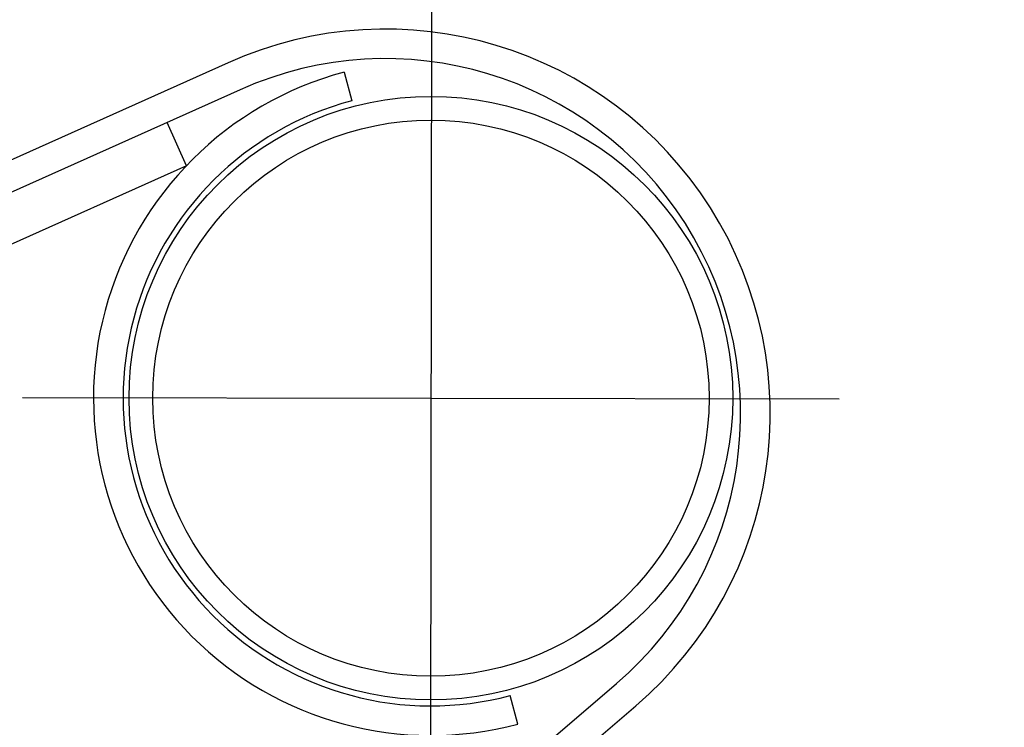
# Model space of a CAD drawing. Header units: metres. Extents: x -912764 to -454925, y -2226138 to -1112338.
# Tile 54 of 256: x -456251.559 to -456251.392, y -1113064.45 to -1113064.331. Entities that reach past the tile are written whole.
import ezdxf
from ezdxf import colors
from ezdxf.entities.mleader import LeaderData, LeaderLine
from ezdxf.math import Vec2, Vec3

# ---------------------------------------------------------------- set-up
doc = ezdxf.new("R2010")
doc.units = ezdxf.units.M
for name, pattern in [('DASHDOT2', [0.375, 0.25, -0.0625, 0, -0.0625]), ('SOLID', [0]), ('ČÁRKOVANÁ', [19.049999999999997, 12.7, -6.35])]:
    doc.linetypes.add(name, pattern=pattern)
for name, color, linetype in [('025-OSY', 4, 'DASHDOT2'), ('025-ZSvodidlo', 1, 'Continuous'), ('C3D_ZPR', 7, 'Continuous')]:
    doc.layers.add(name, color=color, linetype=linetype)
doc.layers.add('1', color=7, linetype='Continuous', lineweight=15)
doc.layers.add('_NOVÝ STAV', color=1, linetype='Continuous', lineweight=30)
doc.styles.add('Romans', font='romans.shx')
doc.styles.add('StandardUzky', font='simplex.shx', dxfattribs={"width": 0.65})
doc.styles.add('znacky', font='arial.ttf')
doc.dimstyles.new('1000', dxfattribs={"dimscale": 0.5, "dimtxt": 1, "dimasz": 0.6, "dimexe": 0.3, "dimexo": 0.5, "dimgap": 0.5, "dimtad": 1, "dimzin": 1, "dimdsep": 46, "dimtxsty": 'znacky', "dimblk": 'OBLIQUE', "dimcen": 1, "dimdle": 0.3, "dimclrd": 256, "dimclre": 256, "dimclrt": 256, "dimadec": 3, "dimazin": 0, "dimtfac": 1, "dimtmove": 0, "dimatfit": 3, "dimldrblk": 'OBLIQUE', "dimfxl": 1, "dimlwd": -1, "dimlwe": -1, "dimarcsym": 0})

# ---------------------------------------------------------------- blocks, each defined once
blk = doc.blocks.new('_Oblique')
at = {"color": 0, "linetype": 'ByBlock', "lineweight": -2}
blk.add_line((-0.5, -0.5), (0.5, 0.5), dxfattribs=at)
blk = doc.blocks.new('*D255')
at = {"layer": 'C3D_ZPR', "color": 1, "transparency": 16777216}
for p, q in [((-456251.8419254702, -1113064.401055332), (-456251.8419254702, -1113064.076055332)), ((-456251.2418126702, -1113064.401055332), (-456251.2418126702, -1113064.076055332)), ((-456251.9169254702, -1113064.151055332), (-456251.1668126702, -1113064.151055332))]:
    blk.add_line(p, q, dxfattribs=at)
at = {"layer": 'Defpoints', "color": 0, "lineweight": 50, "transparency": 16777216}
for p in [(-456251.2418126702, -1113064.151055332), (-456251.8419254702, -1113065.465551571), (-456251.2418126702, -1113065.522266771)]:
    blk.add_point(p, dxfattribs=at)
at = {"layer": 'C3D_ZPR', "color": 1, "transparency": 16777216, "xscale": 0.075, "yscale": 0.075, "zscale": 0.075, "rotation": 180}
blk.add_blockref('_Oblique', (-456251.8419254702, -1113064.151055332), dxfattribs=at)
at = {"layer": 'C3D_ZPR', "color": 1, "transparency": 16777216, "xscale": 0.075, "yscale": 0.075, "zscale": 0.075}
blk.add_blockref('_Oblique', (-456251.2418126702, -1113064.151055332), dxfattribs=at)
at = {"layer": 'C3D_ZPR', "color": 1, "transparency": 16777216, "insert": (-456251.5418690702, -1113064.001055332), "char_height": 0.2, "attachment_point": 5, "style": 'StandardUzky'}
blk.add_mtext('600', dxfattribs=at)
blk = doc.blocks.new('A$C021ef3a7')
at = {"layer": '025-OSY', "color": 1}
for p, q in [((-0.04945509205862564, 0.3915967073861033), (-0.04967942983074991, 0.2480581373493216)), ((-0.1185771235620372, 0.3171601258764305), (0.01942255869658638, 0.3169558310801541))]:
    blk.add_line(p, q, dxfattribs=at)
at = {"layer": '025-ZSvodidlo', "color": 1}
for p, q in [((-0.083837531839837, 0.3737421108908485), (-0.1744300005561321, 0.3331487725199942)), ((-0.06424844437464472, 0.3721375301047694), (-0.06296150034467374, 0.3673059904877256)), ((-0.08179300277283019, 0.3691792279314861), (-0.1723857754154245, 0.3285865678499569)), ((-0.09087826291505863, 0.3563419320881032), (-0.09414950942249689, 0.3636425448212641)), ((-0.09087826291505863, 0.3563419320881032), (-0.1644142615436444, 0.3233920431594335)), ((-0.08742879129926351, 0.2095332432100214), (-0.01820866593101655, 0.2688713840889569)), ((-0.0349061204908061, 0.2619784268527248), (-0.03619306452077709, 0.266809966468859)), ((-0.0841746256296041, 0.2057371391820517), (-0.01495450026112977, 0.2650752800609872))]:
    blk.add_line(p, q, dxfattribs=at)
for radius in [0.051, 0.051, 0.047, 0.047]:
    blk.add_circle((-0.04957728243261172, 0.3170579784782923), radius, dxfattribs=at)
for centre, radius, start, end in [((-0.05725865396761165, 0.3144246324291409), 0.065, 310.6044460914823, 114.1361182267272), ((-0.05725865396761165, 0.3144246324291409), 0.06, 310.6044460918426, 114.1361182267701), ((-0.04957728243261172, 0.3170579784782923), 0.057, 104.9151793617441, 284.9151793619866), ((-0.04957728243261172, 0.3170579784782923), 0.052, 104.9151793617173, 284.9151793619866)]:
    blk.add_arc(centre, radius, start, end, dxfattribs=at)

msp = doc.modelspace()

# ---------------------------------------------------------------- block references
at = {"layer": '_NOVÝ STAV', "linetype": 'SOLID'}
msp.add_blockref('A$C021ef3a7', (-456251.4397022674, -1113064.711524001), dxfattribs=at)

# ---------------------------------------------------------------- dimensions: what is measured, and where the dimension line sits
at = {"layer": 'C3D_ZPR'}
dim = msp.add_linear_dim(base=(-456251.2418126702, -1113064.151055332), p1=(-456251.8419254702, -1113065.465551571), p2=(-456251.2418126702, -1113065.522266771), dimstyle='1000', override={"dimtxt": 0.4, "dimasz": 0.15, "dimexe": 0.15, "dimgap": 0.1, "dimdec": 0, "dimlfac": 1000, "dimdsep": 44, "dimtxsty": 'StandardUzky', "dimdle": 0.15, "dimclrd": 1, "dimclre": 1, "dimclrt": 1, "dimfxl": 0.5, "dimfxlon": 1}, dxfattribs=at)
dim.commit()
dim.dimension.update_dxf_attribs({"geometry": '*D255', "text_midpoint": (-456251.5418690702, -1113064.001055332)})

# ---------------------------------------------------------------- leaders
at = {"layer": '1', "color": 1, "ltscale": 0.2}
ml = msp.add_multileader_mtext('Standard', dxfattribs=at)
ml.set_content('{\\fArial|b1|i0|c238|p34;\\LKRAJNICE DLÁŽDĚNÁ\\P}TROJŘÁDEK ZE ŽULOVÉ KOSTKY 150x150mm', color=1, style='Romans')
ml.set_leader_properties(color=30, linetype='ČÁRKOVANÁ', lineweight=-1)
ml.build(insert=Vec2(0, 0))
ml.multileader.update_dxf_attribs({"dogleg_length": 2, "arrow_head_size": 0.1, "scale": 0.1})
ctx = ml.context
ctx.base_point, ctx.scale, ctx.char_height, ctx.arrow_head_size, ctx.landing_gap_size, ctx.plane_origin = Vec3(-456257.1292086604, -1113062.712405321), 0.1, 0.125, 0.1, 0.05, Vec3(-456249.0671462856, -1113064.758010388)
notes = []
notes.append((ctx, [(1, (1, 1, 0), (-456254.4975310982, -1113062.712405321), (-1, 0), 0.6438876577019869, [(1, [(-456251.093996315, -1113065.590998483)], 0, [])])]))
ctx.mtext.insert, ctx.mtext.width, ctx.mtext.defined_height, ctx.mtext.flow_direction = Vec3(-456257.0792086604, -1113062.649905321), 2.29742262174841, 0.9366816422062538, 5
ml = msp.add_multileader_mtext('Standard', dxfattribs=at)
ml.set_content('{\\fArial|b1|i0|c238|p34;\\LBETONOVÉ LOŽE\\P\\pq*;}BETONOVÉ LOŽE tl.100mm Z BETONU C12/15', color=1, style='Romans')
ml.set_leader_properties(color=30, linetype='ČÁRKOVANÁ', lineweight=-1)
ml.build(insert=Vec2(0, 0))
ml.multileader.update_dxf_attribs({"dogleg_length": 2, "arrow_head_size": 0.1, "scale": 0.1})
ctx = ml.context
ctx.base_point, ctx.scale, ctx.char_height, ctx.arrow_head_size, ctx.landing_gap_size, ctx.plane_origin = Vec3(-456257.0410599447, -1113063.626176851), 0.1, 0.125, 0.1, 0.05, Vec3(-456248.6687976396, -1113065.008010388)
notes.append((ctx, [(1, (1, 1, 0), (-456255.2993932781, -1113063.626176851), (-1, 0), 0.169037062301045, [(1, [(-456251.2248571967, -1113065.840998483)], 0, [])])]))
ctx.mtext.insert, ctx.mtext.width, ctx.mtext.flow_direction = Vec3(-456256.9910599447, -1113063.542843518), 1.70364613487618, 5
for ctx, leaders in notes:
    for number, flags, end, landing, length, lines in leaders:
        leader = LeaderData()
        leader.index, (leader.has_last_leader_line, leader.has_dogleg_vector, leader.attachment_direction) = number, flags
        leader.last_leader_point, leader.dogleg_vector, leader.dogleg_length = Vec3(end), Vec3(landing), length
        for number, points, colour, breaks in lines:
            line = LeaderLine()
            line.index, line.vertices, line.color, line.breaks = number, Vec3.list(points), colors.encode_raw_color(colour), breaks
            leader.lines.append(line)
        ctx.leaders.append(leader)

doc.saveas('drawing.dxf')
